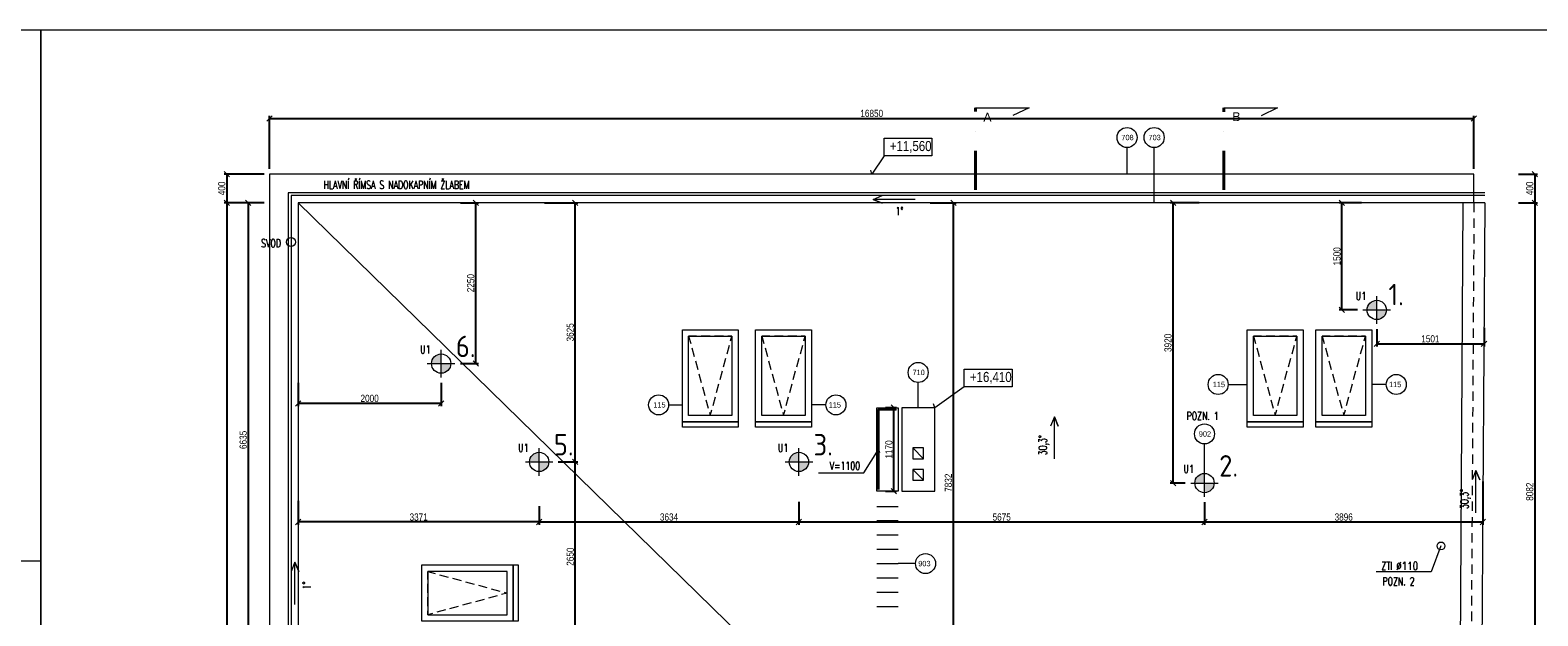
# Model space of a CAD drawing. Header units: millimetres. Extents: x -300958 to -108039, y 30118 to 292543.
# Tile 254 of 256: x -205383 to -184289, y 193593 to 201782. Entities that reach past the tile are written whole.
import ezdxf
from ezdxf.enums import TextEntityAlignment as Align

# ---------------------------------------------------------------- set-up
doc = ezdxf.new("R2010")
doc.units = ezdxf.units.MM
doc.header["$MEASUREMENT"] = 0
for name, pattern in [('ACAD_ISO05W100', [33, 24, -3, 0, -3, 0, -3]), ('DGN Style 2', [879.857395, 527.914437, -351.942958]), ('DGN Style 4', [1094.119168, 546.717885, -273.358943, 0.683397, -273.358943]), ('HIDDEN', [0.375, 0.25, -0.125])]:
    doc.linetypes.add(name, pattern=pattern)
doc.layers.get('0').update_dxf_attribs({"lineweight": 13})
doc.layers.get('Defpoints').update_dxf_attribs({"color": 3, "lineweight": 13})
for name, color, linetype, lineweight in [('dims', 7, 'Continuous', 9), ('legenda', 7, 'Continuous', 13), ('Materiály', 1, 'Continuous', 13), ('navrh', 1, 'Continuous', 9), ('popis', 7, 'Continuous', 9), ('PSV', 7, 'Continuous', 13), ('RAMECEK', 7, 'Continuous', 0), ('rez', 7, 'Continuous', 13), ('tenka', 7, 'Continuous', 13), ('TOPWET s.r.o. - kotevní body', 12, 'Continuous', 18), ('TOPWET s.r.o. - popisky', 12, 'Continuous', 18), ('výškové kóty', 7, 'Continuous', 13), ('zařizovací předměty', 7, 'Continuous', 9)]:
    doc.layers.add(name, color=color, linetype=linetype, lineweight=lineweight)
doc.styles.add('GENERATED_STYLE_8', font='arial.ttf')
doc.styles.add('ISOCPEUR', font='isocpeur.ttf')
doc.styles.add('STYLE-0', font='ARIALN.TTF')
doc.styles.add('Style-Arial', font='arial.ttf')
doc.dimstyles.new('arch', dxfattribs={"dimscale": 50, "dimtxt": 2.5, "dimasz": 2.5, "dimexe": 1.25, "dimexo": 0.9, "dimtad": 1, "dimdec": 0, "dimtxsty": 'STYLE-0', "dimblk": 'ARCHTICK', "dimcen": 2.5, "dimadec": 0, "dimazin": 0, "dimtfac": 1, "dimtdec": 0, "dimtmove": 2, "dimatfit": 3, "dimldrblk": 'ARCHTICK', "dimfxl": 0, "dimarcsym": 0})

# ---------------------------------------------------------------- blocks, each defined once
blk = doc.blocks.new('*U49')
at = {"layer": 'RAMECEK', "linetype": 'Continuous', "lineweight": 0}
blk.add_line((15750, 3712), (15450, 3712), dxfattribs=at)
at = {"layer": 'RAMECEK', "linetype": 'Continuous', "lineweight": 0, "flags": 128}
blk.add_lwpolyline([(-15750, -11138), (15750, -11138), (15750, 11137), (-15750, 11137)], close=True, dxfattribs=at)
blk = doc.blocks.new('_ArchTick')
at = {"color": 0, "linetype": 'ByBlock', "flags": 128}
blk.add_lwpolyline([(-0.5, -0.5), (0.5, 0.5)], dxfattribs=at)
blk = doc.blocks.new('*D2226')
at = {"layer": 'Defpoints', "color": 0, "linetype": 'Continuous'}
for p in [(-185183, 200548), (-202033, 199770), (-185183, 199770)]:
    blk.add_point(p, dxfattribs=at)
at = {"layer": 'dims', "color": 0, "linetype": 'Continuous', "lineweight": -2}
for p, q in [((-202033, 199845), (-202033, 200585)), ((-202033, 200548), (-185183, 200548)), ((-185183, 199845), (-185183, 200585))]:
    blk.add_line(p, q, dxfattribs=at)
at = {"layer": 'dims', "color": 0, "linetype": 'Continuous', "lineweight": -2, "xscale": 75, "yscale": 75, "zscale": 75, "rotation": 180}
blk.add_blockref('_ArchTick', (-202033, 200548), dxfattribs=at)
at = {"layer": 'dims', "color": 0, "linetype": 'Continuous', "lineweight": -2, "xscale": 75, "yscale": 75, "zscale": 75}
blk.add_blockref('_ArchTick', (-185183, 200548), dxfattribs=at)
at = {"layer": 'dims', "color": 0, "linetype": 'Continuous', "insert": (-193608, 200618), "char_height": 100, "attachment_point": 5, "style": 'STYLE-0'}
blk.add_mtext('16850', dxfattribs=at)
blk = doc.blocks.new('*U7')
at = {"layer": 'rez', "linetype": 'DGN Style 4', "lineweight": 40}
blk.add_line((-376, 574), (-376, -574), dxfattribs=at)
at = {"layer": 'rez', "linetype": 'Continuous', "lineweight": 0, "flags": 128}
blk.add_lwpolyline([(-376, -574), (376, -574), (146, -464)], dxfattribs=at)
blk = doc.blocks.new('*D2290')
at = {"layer": 'Defpoints', "color": 0, "linetype": 'Continuous'}
for p in [(-202033, 199370), (-202333, 192735), (-202033, 192735)]:
    blk.add_point(p, dxfattribs=at)
at = {"layer": 'dims', "color": 0, "linetype": 'Continuous', "lineweight": -2}
for p, q in [((-202108, 199370), (-202370, 199370)), ((-202333, 199370), (-202333, 192735)), ((-202108, 192735), (-202370, 192735))]:
    blk.add_line(p, q, dxfattribs=at)
at = {"layer": 'dims', "color": 0, "linetype": 'Continuous', "lineweight": -2, "xscale": 75, "yscale": 75, "zscale": 75}
for p, rotation in [((-202333, 199370), 90), ((-202333, 192735), 270)]:
    blk.add_blockref('_ArchTick', p, dxfattribs=dict(at, rotation=rotation))
at = {"layer": 'dims', "color": 0, "linetype": 'Continuous', "insert": (-202402, 196053), "char_height": 100, "attachment_point": 5, "rotation": 90, "style": 'STYLE-0'}
blk.add_mtext('6635', dxfattribs=at)
blk = doc.blocks.new('*D2292')
at = {"layer": 'Defpoints', "color": 0, "linetype": 'Continuous'}
for p in [(-202033, 199370), (-202633, 181920), (-202033, 181920)]:
    blk.add_point(p, dxfattribs=at)
at = {"layer": 'dims', "color": 0, "linetype": 'Continuous', "lineweight": -2}
for p, q in [((-202108, 199370), (-202670, 199370)), ((-202633, 199370), (-202633, 181920)), ((-202108, 181920), (-202670, 181920))]:
    blk.add_line(p, q, dxfattribs=at)
at = {"layer": 'dims', "color": 0, "linetype": 'Continuous', "lineweight": -2, "xscale": 75, "yscale": 75, "zscale": 75}
for p, rotation in [((-202633, 199370), 90), ((-202633, 181920), 270)]:
    blk.add_blockref('_ArchTick', p, dxfattribs=dict(at, rotation=rotation))
at = {"layer": 'dims', "color": 0, "linetype": 'Continuous', "insert": (-202702, 190645), "char_height": 100, "attachment_point": 5, "rotation": 90, "style": 'STYLE-0'}
blk.add_mtext('17450', dxfattribs=at)
blk = doc.blocks.new('*D2298')
at = {"layer": 'Defpoints', "color": 0, "linetype": 'Continuous'}
for p in [(-202033, 199770), (-202633, 199370), (-202033, 199370)]:
    blk.add_point(p, dxfattribs=at)
at = {"layer": 'dims', "color": 0, "linetype": 'Continuous', "lineweight": -2}
for p, q in [((-202108, 199770), (-202670, 199770)), ((-202633, 199770), (-202633, 199370)), ((-202108, 199370), (-202670, 199370))]:
    blk.add_line(p, q, dxfattribs=at)
at = {"layer": 'dims', "color": 0, "linetype": 'Continuous', "lineweight": -2, "xscale": 75, "yscale": 75, "zscale": 75}
for p, rotation in [((-202633, 199770), 90), ((-202633, 199370), 270)]:
    blk.add_blockref('_ArchTick', p, dxfattribs=dict(at, rotation=rotation))
at = {"layer": 'dims', "color": 0, "linetype": 'Continuous', "insert": (-202702, 199570), "char_height": 100, "attachment_point": 5, "rotation": 90, "style": 'STYLE-0'}
blk.add_mtext('400', dxfattribs=at)
blk = doc.blocks.new('*D2302')
at = {"layer": 'Defpoints', "color": 0, "linetype": 'Continuous'}
for p in [(-184624, 199370), (-184624, 191288), (-184333, 191288)]:
    blk.add_point(p, dxfattribs=at)
at = {"layer": 'dims', "color": 0, "linetype": 'Continuous', "lineweight": -2}
for p, q in [((-184549, 199370), (-184295, 199370)), ((-184333, 199370), (-184333, 191288)), ((-184549, 191288), (-184295, 191288))]:
    blk.add_line(p, q, dxfattribs=at)
at = {"layer": 'dims', "color": 0, "linetype": 'Continuous', "lineweight": -2, "xscale": 75, "yscale": 75, "zscale": 75}
for p, rotation in [((-184333, 199370), 90), ((-184333, 191288), 270)]:
    blk.add_blockref('_ArchTick', p, dxfattribs=dict(at, rotation=rotation))
at = {"layer": 'dims', "color": 0, "linetype": 'Continuous', "insert": (-184402, 195329), "char_height": 100, "attachment_point": 5, "rotation": 90, "style": 'STYLE-0'}
blk.add_mtext('8082', dxfattribs=at)
blk = doc.blocks.new('*D2303')
at = {"layer": 'Defpoints', "color": 0, "linetype": 'Continuous'}
for p in [(-184633, 199770), (-184633, 199370), (-184333, 199370)]:
    blk.add_point(p, dxfattribs=at)
at = {"layer": 'dims', "color": 0, "linetype": 'Continuous', "lineweight": -2}
for p, q in [((-184558, 199770), (-184295, 199770)), ((-184333, 199770), (-184333, 199370)), ((-184558, 199370), (-184295, 199370))]:
    blk.add_line(p, q, dxfattribs=at)
at = {"layer": 'dims', "color": 0, "linetype": 'Continuous', "lineweight": -2, "xscale": 75, "yscale": 75, "zscale": 75}
for p, rotation in [((-184333, 199770), 90), ((-184333, 199370), 270)]:
    blk.add_blockref('_ArchTick', p, dxfattribs=dict(at, rotation=rotation))
at = {"layer": 'dims', "color": 0, "linetype": 'Continuous', "insert": (-184402, 199570), "char_height": 100, "attachment_point": 5, "rotation": 90, "style": 'STYLE-0'}
blk.add_mtext('400', dxfattribs=at)
blk = doc.blocks.new('Kotevní bod')
at = {"layer": 'TOPWET s.r.o. - kotevní body'}
h = blk.add_hatch(color=256, dxfattribs=at)
h.paths.add_polyline_path([(0, 0), (0, 112.5, 0.41421356), (-112.5, 0)])
h.paths.add_polyline_path([(112.5, 0), (0, 0), (0, -112.5, 0.41421356)])
for p, q in [((-161.25, 0), (161.25, 0)), ((0, -161.25), (0, 161.25))]:
    blk.add_line(p, q, dxfattribs=at)
blk.add_circle((0, 0), 112.5, dxfattribs=at)
blk = doc.blocks.new('*D2087')
at = {"layer": 'Defpoints', "color": 0, "linetype": 'Continuous'}
for p in [(-199439, 199370), (-199149, 199370), (-199439, 197120)]:
    blk.add_point(p, dxfattribs=at)
at = {"layer": 'dims', "color": 0, "linetype": 'Continuous', "lineweight": -2}
for p, q in [((-199364, 199370), (-199112, 199370)), ((-199149, 197120), (-199149, 199370)), ((-199364, 197120), (-199112, 197120))]:
    blk.add_line(p, q, dxfattribs=at)
at = {"layer": 'dims', "color": 0, "linetype": 'Continuous', "lineweight": -2, "xscale": 75, "yscale": 75, "zscale": 75}
for p, rotation in [((-199149, 199370), 90), ((-199149, 197120), 270)]:
    blk.add_blockref('_ArchTick', p, dxfattribs=dict(at, rotation=rotation))
at = {"layer": 'dims', "color": 0, "linetype": 'Continuous', "insert": (-199219, 198245), "char_height": 100, "attachment_point": 5, "rotation": 90, "style": 'STYLE-0'}
blk.add_mtext('2250', dxfattribs=at)
blk = doc.blocks.new('*D2088')
at = {"layer": 'Defpoints', "color": 0, "linetype": 'Continuous'}
for p in [(-201633, 196926), (-199633, 196926), (-201633, 196563)]:
    blk.add_point(p, dxfattribs=at)
at = {"layer": 'dims', "color": 0, "linetype": 'Continuous', "lineweight": -2}
for p, q in [((-201633, 196851), (-201633, 196526)), ((-199633, 196851), (-199633, 196526)), ((-199633, 196563), (-201633, 196563))]:
    blk.add_line(p, q, dxfattribs=at)
at = {"layer": 'dims', "color": 0, "linetype": 'Continuous', "lineweight": -2, "xscale": 75, "yscale": 75, "zscale": 75, "rotation": 180}
blk.add_blockref('_ArchTick', (-201633, 196563), dxfattribs=at)
at = {"layer": 'dims', "color": 0, "linetype": 'Continuous', "lineweight": -2, "xscale": 75, "yscale": 75, "zscale": 75}
blk.add_blockref('_ArchTick', (-199633, 196563), dxfattribs=at)
at = {"layer": 'dims', "color": 0, "linetype": 'Continuous', "insert": (-200633, 196633), "char_height": 100, "attachment_point": 5, "style": 'STYLE-0'}
blk.add_mtext('2000', dxfattribs=at)
blk = doc.blocks.new('*D2089')
at = {"layer": 'Defpoints', "color": 0, "linetype": 'Continuous'}
for p in [(-198261, 199370), (-197756, 199370), (-198068, 195745)]:
    blk.add_point(p, dxfattribs=at)
at = {"layer": 'dims', "color": 0, "linetype": 'Continuous', "lineweight": -2}
for p, q in [((-198186, 199370), (-197718, 199370)), ((-197756, 195745), (-197756, 199370)), ((-197993, 195745), (-197718, 195745))]:
    blk.add_line(p, q, dxfattribs=at)
at = {"layer": 'dims', "color": 0, "linetype": 'Continuous', "lineweight": -2, "xscale": 75, "yscale": 75, "zscale": 75}
for p, rotation in [((-197756, 199370), 90), ((-197756, 195745), 270)]:
    blk.add_blockref('_ArchTick', p, dxfattribs=dict(at, rotation=rotation))
at = {"layer": 'dims', "color": 0, "linetype": 'Continuous', "insert": (-197826, 197557), "char_height": 100, "attachment_point": 5, "rotation": 90, "style": 'STYLE-0'}
blk.add_mtext('3625', dxfattribs=at)
blk = doc.blocks.new('*D2090')
at = {"layer": 'Defpoints', "color": 0, "linetype": 'Continuous'}
for p in [(-201633, 195275), (-198261, 195200), (-201633, 194905)]:
    blk.add_point(p, dxfattribs=at)
at = {"layer": 'dims', "color": 0, "linetype": 'Continuous', "lineweight": -2}
for p, q in [((-201633, 195200), (-201633, 194867)), ((-198261, 195125), (-198261, 194867)), ((-198261, 194905), (-201633, 194905))]:
    blk.add_line(p, q, dxfattribs=at)
at = {"layer": 'dims', "color": 0, "linetype": 'Continuous', "lineweight": -2, "xscale": 75, "yscale": 75, "zscale": 75, "rotation": 180}
blk.add_blockref('_ArchTick', (-201633, 194905), dxfattribs=at)
at = {"layer": 'dims', "color": 0, "linetype": 'Continuous', "lineweight": -2, "xscale": 75, "yscale": 75, "zscale": 75}
blk.add_blockref('_ArchTick', (-198261, 194905), dxfattribs=at)
at = {"layer": 'dims', "color": 0, "linetype": 'Continuous', "insert": (-199947, 194974), "char_height": 100, "attachment_point": 5, "style": 'STYLE-0'}
blk.add_mtext('3371', dxfattribs=at)
blk = doc.blocks.new('*D2091')
at = {"layer": 'Defpoints', "color": 0, "linetype": 'Continuous'}
for p in [(-187030, 199370), (-186683, 199370), (-186736, 197870)]:
    blk.add_point(p, dxfattribs=at)
at = {"layer": 'dims', "color": 0, "linetype": 'Continuous', "lineweight": -2}
for p, q in [((-186758, 199370), (-187067, 199370)), ((-187030, 197870), (-187030, 199370)), ((-186811, 197870), (-187067, 197870))]:
    blk.add_line(p, q, dxfattribs=at)
at = {"layer": 'dims', "color": 0, "linetype": 'Continuous', "lineweight": -2, "xscale": 75, "yscale": 75, "zscale": 75}
for p, rotation in [((-187030, 199370), 90), ((-187030, 197870), 270)]:
    blk.add_blockref('_ArchTick', p, dxfattribs=dict(at, rotation=rotation))
at = {"layer": 'dims', "color": 0, "linetype": 'Continuous', "insert": (-187099, 198620), "char_height": 100, "attachment_point": 5, "rotation": 90, "style": 'STYLE-0'}
blk.add_mtext('1500', dxfattribs=at)
blk = doc.blocks.new('*D2092')
at = {"layer": 'Defpoints', "color": 0, "linetype": 'Continuous'}
for p in [(-186543, 197676), (-185042, 197693), (-185042, 197396)]:
    blk.add_point(p, dxfattribs=at)
at = {"layer": 'dims', "color": 0, "linetype": 'Continuous', "lineweight": -2}
for p, q in [((-186543, 197601), (-186543, 197359)), ((-185042, 197618), (-185042, 197359)), ((-186543, 197396), (-185042, 197396))]:
    blk.add_line(p, q, dxfattribs=at)
at = {"layer": 'dims', "color": 0, "linetype": 'Continuous', "lineweight": -2, "xscale": 75, "yscale": 75, "zscale": 75, "rotation": 180}
blk.add_blockref('_ArchTick', (-186543, 197396), dxfattribs=at)
at = {"layer": 'dims', "color": 0, "linetype": 'Continuous', "lineweight": -2, "xscale": 75, "yscale": 75, "zscale": 75}
blk.add_blockref('_ArchTick', (-185042, 197396), dxfattribs=at)
at = {"layer": 'dims', "color": 0, "linetype": 'Continuous', "insert": (-185792, 197466), "char_height": 100, "attachment_point": 5, "style": 'STYLE-0'}
blk.add_mtext('1501', dxfattribs=at)
blk = doc.blocks.new('*D2104')
at = {"layer": 'Defpoints', "color": 0, "linetype": 'Continuous'}
for p in [(-198068, 195745), (-197756, 195745), (-198068, 193095)]:
    blk.add_point(p, dxfattribs=at)
at = {"layer": 'dims', "color": 0, "linetype": 'Continuous', "lineweight": -2}
for p, q in [((-197993, 195745), (-197718, 195745)), ((-197756, 193095), (-197756, 195745)), ((-197993, 193095), (-197718, 193095))]:
    blk.add_line(p, q, dxfattribs=at)
at = {"layer": 'dims', "color": 0, "linetype": 'Continuous', "lineweight": -2, "xscale": 75, "yscale": 75, "zscale": 75}
for p, rotation in [((-197756, 195745), 90), ((-197756, 193095), 270)]:
    blk.add_blockref('_ArchTick', p, dxfattribs=dict(at, rotation=rotation))
at = {"layer": 'dims', "color": 0, "linetype": 'Continuous', "insert": (-197826, 194420), "char_height": 100, "attachment_point": 5, "rotation": 90, "style": 'STYLE-0'}
blk.add_mtext('2650', dxfattribs=at)
blk = doc.blocks.new('*D2106')
at = {"layer": 'Defpoints', "color": 0, "linetype": 'Continuous'}
for p in [(-185057, 195548), (-188953, 195256), (-185057, 194905)]:
    blk.add_point(p, dxfattribs=at)
at = {"layer": 'dims', "color": 0, "linetype": 'Continuous', "lineweight": -2}
for p, q in [((-185057, 195473), (-185057, 194867)), ((-188953, 195181), (-188953, 194867)), ((-188953, 194905), (-185057, 194905))]:
    blk.add_line(p, q, dxfattribs=at)
at = {"layer": 'dims', "color": 0, "linetype": 'Continuous', "lineweight": -2, "xscale": 75, "yscale": 75, "zscale": 75, "rotation": 180}
blk.add_blockref('_ArchTick', (-188953, 194905), dxfattribs=at)
at = {"layer": 'dims', "color": 0, "linetype": 'Continuous', "lineweight": -2, "xscale": 75, "yscale": 75, "zscale": 75}
blk.add_blockref('_ArchTick', (-185057, 194905), dxfattribs=at)
at = {"layer": 'dims', "color": 0, "linetype": 'Continuous', "insert": (-187005, 194974), "char_height": 100, "attachment_point": 5, "style": 'STYLE-0'}
blk.add_mtext('3896', dxfattribs=at)
blk = doc.blocks.new('*D2107')
at = {"layer": 'Defpoints', "color": 0, "linetype": 'Continuous'}
for p in [(-189393, 199370), (-188953, 199370), (-189146, 195450)]:
    blk.add_point(p, dxfattribs=at)
at = {"layer": 'dims', "color": 0, "linetype": 'Continuous', "lineweight": -2}
for p, q in [((-189028, 199370), (-189431, 199370)), ((-189393, 195450), (-189393, 199370)), ((-189221, 195450), (-189431, 195450))]:
    blk.add_line(p, q, dxfattribs=at)
at = {"layer": 'dims', "color": 0, "linetype": 'Continuous', "lineweight": -2, "xscale": 75, "yscale": 75, "zscale": 75}
for p, rotation in [((-189393, 199370), 90), ((-189393, 195450), 270)]:
    blk.add_blockref('_ArchTick', p, dxfattribs=dict(at, rotation=rotation))
at = {"layer": 'dims', "color": 0, "linetype": 'Continuous', "insert": (-189463, 197410), "char_height": 100, "attachment_point": 5, "rotation": 90, "style": 'STYLE-0'}
blk.add_mtext('3920', dxfattribs=at)
blk = doc.blocks.new('*D2108')
at = {"layer": 'Defpoints', "color": 0, "linetype": 'Continuous'}
for p in [(-198261, 195200), (-194627, 195200), (-194627, 194905)]:
    blk.add_point(p, dxfattribs=at)
at = {"layer": 'dims', "color": 0, "linetype": 'Continuous', "lineweight": -2}
for p, q in [((-198261, 195125), (-198261, 194867)), ((-194627, 195125), (-194627, 194867)), ((-198261, 194905), (-194627, 194905))]:
    blk.add_line(p, q, dxfattribs=at)
at = {"layer": 'dims', "color": 0, "linetype": 'Continuous', "lineweight": -2, "xscale": 75, "yscale": 75, "zscale": 75, "rotation": 180}
blk.add_blockref('_ArchTick', (-198261, 194905), dxfattribs=at)
at = {"layer": 'dims', "color": 0, "linetype": 'Continuous', "lineweight": -2, "xscale": 75, "yscale": 75, "zscale": 75}
blk.add_blockref('_ArchTick', (-194627, 194905), dxfattribs=at)
at = {"layer": 'dims', "color": 0, "linetype": 'Continuous', "insert": (-196444, 194974), "char_height": 100, "attachment_point": 5, "style": 'STYLE-0'}
blk.add_mtext('3634', dxfattribs=at)
blk = doc.blocks.new('*D2110')
at = {"layer": 'Defpoints', "color": 0, "linetype": 'Continuous'}
for p in [(-192865, 199370), (-192466, 199370), (-192671, 191538)]:
    blk.add_point(p, dxfattribs=at)
at = {"layer": 'dims', "color": 0, "linetype": 'Continuous', "lineweight": -2}
for p, q in [((-192790, 199370), (-192428, 199370)), ((-192466, 191538), (-192466, 199370)), ((-192596, 191538), (-192428, 191538))]:
    blk.add_line(p, q, dxfattribs=at)
at = {"layer": 'dims', "color": 0, "linetype": 'Continuous', "lineweight": -2, "xscale": 75, "yscale": 75, "zscale": 75}
for p, rotation in [((-192466, 199370), 90), ((-192466, 191538), 270)]:
    blk.add_blockref('_ArchTick', p, dxfattribs=dict(at, rotation=rotation))
at = {"layer": 'dims', "color": 0, "linetype": 'Continuous', "insert": (-192536, 195454), "char_height": 100, "attachment_point": 5, "rotation": 90, "style": 'STYLE-0'}
blk.add_mtext('7832', dxfattribs=at)
blk = doc.blocks.new('*D2111')
at = {"layer": 'Defpoints', "color": 0, "linetype": 'Continuous'}
for p in [(-194627, 195260), (-188953, 195256), (-188953, 194905)]:
    blk.add_point(p, dxfattribs=at)
at = {"layer": 'dims', "color": 0, "linetype": 'Continuous', "lineweight": -2}
for p, q in [((-194627, 195185), (-194627, 194867)), ((-188953, 195181), (-188953, 194867)), ((-194627, 194905), (-188953, 194905))]:
    blk.add_line(p, q, dxfattribs=at)
at = {"layer": 'dims', "color": 0, "linetype": 'Continuous', "lineweight": -2, "xscale": 75, "yscale": 75, "zscale": 75, "rotation": 180}
blk.add_blockref('_ArchTick', (-194627, 194905), dxfattribs=at)
at = {"layer": 'dims', "color": 0, "linetype": 'Continuous', "lineweight": -2, "xscale": 75, "yscale": 75, "zscale": 75}
blk.add_blockref('_ArchTick', (-188953, 194905), dxfattribs=at)
at = {"layer": 'dims', "color": 0, "linetype": 'Continuous', "insert": (-191790, 194974), "char_height": 100, "attachment_point": 5, "style": 'STYLE-0'}
blk.add_mtext('5675', dxfattribs=at)
blk = doc.blocks.new('*D2118')
at = {"layer": 'Defpoints', "color": 0, "linetype": 'Continuous'}
for p in [(-193492, 196504), (-193298, 196504), (-193492, 195334)]:
    blk.add_point(p, dxfattribs=at)
at = {"layer": 'dims', "color": 0, "linetype": 'Continuous', "lineweight": -2}
for p, q in [((-193417, 196504), (-193260, 196504)), ((-193298, 195334), (-193298, 196504)), ((-193417, 195334), (-193260, 195334))]:
    blk.add_line(p, q, dxfattribs=at)
at = {"layer": 'dims', "color": 0, "linetype": 'Continuous', "lineweight": -2, "xscale": 75, "yscale": 75, "zscale": 75}
for p, rotation in [((-193298, 196504), 90), ((-193298, 195334), 270)]:
    blk.add_blockref('_ArchTick', p, dxfattribs=dict(at, rotation=rotation))
at = {"layer": 'dims', "color": 0, "linetype": 'Continuous', "insert": (-193368, 195919), "char_height": 100, "attachment_point": 5, "rotation": 90, "style": 'STYLE-0'}
blk.add_mtext('1170', dxfattribs=at)

msp = doc.modelspace()

# ---------------------------------------------------------------- linework, layer by layer
at = {"layer": 'Materiály', "linetype": 'Continuous'}
msp.add_line((-185032.6, 199370), (-185132.6, 183090), dxfattribs=at)
at = {"layer": 'navrh', "linetype": 'HIDDEN', "lineweight": 9, "ltscale": 500, "flags": 128}
for points in [[(-195564.2, 197505), (-195564.2, 196394), (-196170.2, 196394), (-196170.2, 197505), (-195867.2, 196394), (-195564.2, 197505), (-196170.2, 197505)], [(-194539.5, 197505), (-194539.5, 196394), (-195145.5, 196394), (-195145.5, 197505), (-194842.5, 196394), (-194539.5, 197505), (-195145.5, 197505)], [(-187660.6, 197505), (-187660.6, 196394), (-188266.6, 196394), (-188266.6, 197505), (-187963.6, 196394), (-187660.6, 197505), (-188266.6, 197505)], [(-186700.4, 197505), (-186700.4, 196394), (-187306.4, 196394), (-187306.4, 197505), (-187003.4, 196394), (-186700.4, 197505), (-187306.4, 197505)], [(-199820.5, 193607.6), (-198709.6, 193607.6), (-198709.6, 194213.6), (-199820.5, 194213.6), (-198709.6, 193910.6), (-199820.5, 193607.6), (-199820.5, 194213.6)]]:
    msp.add_lwpolyline(points, dxfattribs=at)
at = {"layer": 'navrh', "linetype": 'Continuous', "lineweight": 30, "flags": 128}
msp.add_lwpolyline([(-193514.2, 195359.6), (-193514.2, 196478), (-193264.2, 196478)], dxfattribs=at)
at = {"layer": 'PSV', "linetype": 'Continuous', "lineweight": 0}
for p, q in [((-190036, 199770), (-190036, 200141.3)), ((-189657.2, 199370), (-189657.2, 200141.3)), ((-192958.4, 196503), (-192958.4, 196855.6)), ((-188621.7, 196828), (-188353.6, 196828)), ((-186409.7, 196828), (-186613.4, 196828)), ((-196449.5, 196543), (-196257.2, 196543)), ((-194248.7, 196543), (-194452.5, 196543)), ((-188952.6, 195643.5), (-188952.6, 195996.1)), ((-192995.5, 194323.5), (-193239.2, 194323.5))]:
    msp.add_line(p, q, dxfattribs=at)
for centre in [(-190036, 200281.3), (-189657.2, 200281.3), (-192958.4, 196995.7), (-188761.7, 196828), (-186269.6, 196828), (-196589.5, 196543), (-194108.7, 196543), (-188952.6, 196136.2), (-192855.4, 194323.5)]:
    msp.add_circle(centre, 140.1, dxfattribs=at)
at = {"layer": 'tenka', "linetype": 'ACAD_ISO05W100', "lineweight": 0, "ltscale": 25}
msp.add_line((-185182.6, 199370), (-185182.6, 199770), dxfattribs=at)
at = {"layer": 'tenka', "linetype": 'Continuous'}
for p, q in [((-185382.2, 191287.5), (-185332.6, 199370)), ((-193539.2, 195123.5), (-193239.2, 195123.5)), ((-193539.2, 194923.5), (-193239.2, 194923.5)), ((-193539.2, 194723.5), (-193239.2, 194723.5)), ((-193539.2, 194523.5), (-193239.2, 194523.5)), ((-193539.2, 194323.5), (-193239.2, 194323.5)), ((-193539.2, 194123.5), (-193239.2, 194123.5)), ((-193539.2, 193923.5), (-193239.2, 193923.5)), ((-193539.2, 193723.5), (-193239.2, 193723.5))]:
    msp.add_line(p, q, dxfattribs=at)
at = {"layer": 'tenka', "linetype": 'Continuous', "lineweight": 0}
for p, q in [((-193032.6, 195940), (-192882.6, 195790)), ((-193032.6, 195640), (-192882.6, 195490))]:
    msp.add_line(p, q, dxfattribs=at)
at = {"layer": 'tenka', "linetype": 'Continuous', "flags": 128}
for points in [[(-185182.6, 199770), (-202032.6, 199770), (-202032.6, 181520), (-193982.6, 181520), (-193982.6, 182690), (-185282.6, 182690)], [(-185032.6, 199510), (-201772.6, 199510), (-201772.6, 181780), (-194242.6, 181780), (-194242.6, 182950), (-185132.6, 182950)], [(-185032.6, 199470), (-201732.6, 199470), (-201732.6, 181820), (-194282.6, 181820), (-194282.6, 182990), (-185132.6, 182990)], [(-185032.6, 199370), (-201632.6, 199370), (-201632.6, 181920), (-194382.6, 181920), (-194382.6, 183090), (-185132.6, 183090)], [(-193539.2, 196503), (-193239.2, 196503), (-193239.2, 195334.6), (-193539.2, 195334.6), (-193539.2, 196503)]]:
    msp.add_lwpolyline(points, dxfattribs=at)
at = {"layer": 'tenka', "linetype": 'Continuous'}
msp.add_lwpolyline([(-185082.2, 191287.2), (-189362.1, 191291.6), (-193358.5, 191287.4), (-201632.6, 199370)], dxfattribs=at)
at = {"layer": 'tenka', "linetype": 'Continuous', "lineweight": 0, "flags": 128}
for points in [[(-192999.4, 199416.6), (-193589.4, 199416.6), (-193460.5, 199361.5), (-193589.4, 199416.6), (-193460.5, 199471.7)], [(-191053.3, 195786), (-191053.3, 196376), (-190998.2, 196247.1), (-191053.3, 196376), (-191108.4, 196247.1)], [(-185154.5, 195033.7), (-185154.5, 195623.7), (-185099.4, 195494.7), (-185154.5, 195623.7), (-185209.6, 195494.7)], [(-201677.3, 193751.5), (-201677.3, 194341.5), (-201622.2, 194212.5), (-201677.3, 194341.5), (-201732.4, 194212.5)]]:
    msp.add_lwpolyline(points, dxfattribs=at)
at = {"layer": 'tenka', "linetype": 'DGN Style 2', "ltscale": 0.25}
msp.add_lwpolyline([(-185182.6, 199370), (-185282.6, 183090)], dxfattribs=at)
at = {"layer": 'tenka', "linetype": 'Continuous', "flags": 128}
for points in [[(-195477.2, 197592), (-195477.2, 196307), (-196257.2, 196307), (-196257.2, 197592)], [(-195564.2, 197505), (-195564.2, 196394), (-196170.2, 196394), (-196170.2, 197505)], [(-194452.5, 197592), (-194452.5, 196307), (-195232.5, 196307), (-195232.5, 197592)], [(-194539.5, 197505), (-194539.5, 196394), (-195145.5, 196394), (-195145.5, 197505)], [(-187573.6, 197592), (-187573.6, 196307), (-188353.6, 196307), (-188353.6, 197592)], [(-187660.6, 197505), (-187660.6, 196394), (-188266.6, 196394), (-188266.6, 197505)], [(-186613.4, 197592), (-186613.4, 196307), (-187393.4, 196307), (-187393.4, 197592)], [(-186700.4, 197505), (-186700.4, 196394), (-187306.4, 196394), (-187306.4, 197505)], [(-195477.2, 196307), (-195477.2, 196232.7), (-196257.2, 196232.7), (-196257.2, 196307)], [(-194452.5, 196307), (-194452.5, 196232.7), (-195232.5, 196232.7), (-195232.5, 196307)], [(-187573.6, 196307), (-187573.6, 196232.7), (-188353.6, 196232.7), (-188353.6, 196307)], [(-186613.4, 196307), (-186613.4, 196232.7), (-187393.4, 196232.7), (-187393.4, 196307)], [(-199907.5, 193520.6), (-198622.6, 193520.6), (-198622.6, 194300.6), (-199907.5, 194300.6)], [(-198622.6, 193520.6), (-198548.3, 193520.6), (-198548.3, 194300.6), (-198622.6, 194300.6)], [(-199820.5, 193607.6), (-198709.6, 193607.6), (-198709.6, 194213.6), (-199820.5, 194213.6)]]:
    msp.add_lwpolyline(points, close=True, dxfattribs=at)
at = {"layer": 'tenka', "linetype": 'Continuous', "lineweight": 0}
for points in [[(-193189.2, 195334.6), (-192727.6, 195334.6), (-192727.6, 196503), (-193189.2, 196503)], [(-192882.6, 195790), (-192882.6, 195940), (-193032.6, 195940), (-193032.6, 195790)], [(-192882.6, 195490), (-192882.6, 195640), (-193032.6, 195640), (-193032.6, 195490)]]:
    msp.add_lwpolyline(points, close=True, dxfattribs=at)
at = {"layer": 'tenka', "linetype": 'Continuous'}
for centre, radius in [((-201732.6, 198820), 62.5), ((-185643.9, 194570), 55)]:
    msp.add_circle(centre, radius, dxfattribs=at)
at = {"layer": 'výškové kóty', "linetype": 'Continuous', "lineweight": 0, "flags": 128}
for points in [[(-193436.2, 200273), (-192765.5, 200273), (-192765.5, 200023.4), (-193436.2, 200023.4)], [(-192315.4, 197044.2), (-191644.7, 197044.2), (-191644.7, 196794.6), (-192315.4, 196794.6)]]:
    msp.add_lwpolyline(points, close=True, dxfattribs=at)
for points in [[(-192801.9, 200023.4), (-193436.2, 200023.4), (-193607.6, 199770), (-193622.2, 199823.1)], [(-191681.1, 196794.6), (-192315.4, 196794.6), (-192727.6, 196503), (-192742.2, 196556.1)], [(-194355.2, 195593.7), (-193720.9, 195593.7), (-193514.2, 195918.8), (-193500.8, 195878.9)]]:
    msp.add_lwpolyline(points, dxfattribs=at)
at = {"layer": 'zařizovací předměty', "linetype": 'Continuous', "flags": 128}
msp.add_lwpolyline([(-185643.9, 194570), (-185782.2, 194208.3), (-186549.7, 194208.3)], dxfattribs=at)

# ---------------------------------------------------------------- block references
at = {"layer": 'RAMECEK', "linetype": 'Continuous', "lineweight": 0}
for p in [(-220982.6, 190645), (-189482.6, 190645)]:
    msp.add_blockref('*U49', p, dxfattribs=at)
at = {"layer": 'rez', "linetype": 'DGN Style 4', "lineweight": 40, "extrusion": (0, 0, -1), "rotation": 180}
for p in [(191781.5, 200124.2), (188306.5, 200122)]:
    msp.add_blockref('*U7', p, dxfattribs=at)
at = {"layer": 'TOPWET s.r.o. - kotevní body', "xscale": 1.200000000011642, "yscale": 1.200000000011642, "zscale": 1.2}
for p in [(-186542.6, 197870), (-199632.6, 197120), (-198261.1, 195745), (-194627.3, 195745), (-188952.6, 195450)]:
    msp.add_blockref('Kotevní bod', p, dxfattribs=at)

# ---------------------------------------------------------------- texts
at = {"layer": 'legenda', "linetype": 'Continuous', "lineweight": 0, "char_height": 112, "line_spacing_factor": 0.765173, "style": 'Style-Arial'}
for s, insert, attachment_point, rotation in [('{\\Fromans|c0;\\W0.71429;POZN. \\Fromans|c238;1}', (-189202.9, 196387.5), 4, 0.00116), ('{\\Fromans|c238;\\W0.71429;V=1100}', (-193770.5, 195691.1), 6, 359.99884), ('{\\Fromans|c0;\\W0.71429;POZN. \\Fromans|c238;2}', (-186462.6, 194074), 4, 0.00116)]:
    msp.add_mtext(s, dxfattribs=dict(at, insert=insert, attachment_point=attachment_point, rotation=rotation))
at = {"layer": 'popis', "linetype": 'Continuous', "char_height": 112, "attachment_point": 4, "line_spacing_factor": 0.765173, "style": 'Style-Arial'}
for s, insert, rotation in [('{\\Fromans|c238;\\W0.71429;HLAVNÍ ŘÍMSA S NADOKAPNÍM ŽLABEM}', (-201278.5, 199619.8), 0.00116), ('{\\Fromans|c238;\\W0.71429;1°}', (-193275.2, 199252.1), 0.00116), ('{\\Fromans|c238;\\W0.71429;SVOD}', (-202151.7, 198803.1), 0.00116), ('{\\Fromans|c238;\\W0.71429;30,3°}', (-191199, 195838), 90.00116), ('{\\Fromans|c238;\\W0.71429;30,3°}', (-185300.2, 195085.7), 90.00116), ('{\\Fromans|c238;\\W0.71429;1°}', (-201513.9, 193962.4), 90.00116)]:
    msp.add_mtext(s, dxfattribs=dict(at, insert=insert, rotation=rotation))
at = {"layer": 'PSV', "linetype": 'Continuous', "lineweight": 0, "style": 'STYLE-0'}
for s, p in [('708', (-190029.7, 200281.3)), ('703', (-189650.9, 200281.3)), ('710', (-192952.1, 196996.7)), ('115', (-188750.9, 196828)), ('115', (-186285.5, 196828)), ('115', (-196578.7, 196543)), ('115', (-194124.6, 196543)), ('902', (-188946.3, 196136.2)), ('903', (-192871.3, 194323.5))]:
    msp.add_text(s, height=75, dxfattribs=at).set_placement(p, align=Align.MIDDLE_CENTER)
at = {"layer": 'rez', "linetype": 'Continuous', "lineweight": 0, "char_height": 125, "attachment_point": 7, "style": 'GENERATED_STYLE_8'}
for s, insert, width in [('A', (-192047.6, 200501.6), 233.395), ('B', (-188563.9, 200510.1), 289.154)]:
    msp.add_mtext(s, dxfattribs=dict(at, insert=insert, width=width))
at = {"layer": 'TOPWET s.r.o. - popisky', "style": 'ISOCPEUR', "width": 0.9}
for s, p in [('1.', (-186378.6, 197935.6)), ('6.', (-199427, 197210.2)), ('5.', (-198055.6, 195835.2)), ('3.', (-194421.7, 195835.2)), ('2.', (-188747, 195540.2))]:
    msp.add_text(s, height=300, dxfattribs=at).set_placement(p)
at = {"layer": 'výškové kóty', "linetype": 'Continuous', "lineweight": 0, "char_height": 140, "width": 1046.843, "attachment_point": 1, "style": 'STYLE-0'}
for s, insert in [('+11,560', (-193355.7, 200232.1)), ('+16,410', (-192234.8, 197003.3))]:
    msp.add_mtext(s, dxfattribs=dict(at, insert=insert))
at = {"layer": 'zařizovací předměty', "linetype": 'Continuous', "char_height": 112, "attachment_point": 4, "rotation": 359.99884, "line_spacing_factor": 0.765173, "style": 'Style-Arial'}
for s, insert in [('{\\Fromans|c238;\\W0.71429;U\\W0.8;1}', (-186836.5, 198067)), ('{\\Fromans|c238;\\W0.71429;U\\W0.8;1}', (-199926.5, 197317)), ('{\\Fromans|c238;\\W0.71429;U\\W0.8;1}', (-198555, 195942)), ('{\\Fromans|c238;\\W0.71429;U\\W0.8;1}', (-194921.2, 195942)), ('{\\Fromans|c238;\\W0.71429;U\\W0.8;1}', (-189246.5, 195647)), ('{\\Fromans|c238;\\W0.71429;ZTI \\W0.8;%%C110}', (-186476.6, 194290.3))]:
    msp.add_mtext(s, dxfattribs=dict(at, insert=insert))

# ---------------------------------------------------------------- dimensions: what is measured, and where the dimension line sits
at = {"layer": 'dims', "linetype": 'Continuous'}
for base, p1, p2, picture, middle in [((-185182.6, 200547.7), (-202032.6, 199770), (-185182.6, 199770), '*D2226', (-193607.6, 200617.5)), ((-185041.9, 197396.1), (-186542.6, 197676.5), (-185041.9, 197693.1), '*D2092', (-185792.3, 197465.9)), ((-201632.6, 196563.4), (-199632.6, 196926.5), (-201632.6, 196926.5), '*D2088', (-200632.6, 196633.2)), ((-185056.8, 194904.6), (-188952.6, 195256.5), (-185056.8, 195548.1), '*D2106', (-187004.7, 194974.4)), ((-201632.5916, 194904.5887), (-198261.1292, 195200.4567), (-201632.5916, 195275.4567), '*D2090', (-199946.8604, 194974.396)), ((-194627.3, 194904.6), (-198261.1, 195200.5), (-194627.3, 195200.5), '*D2108', (-196444.2, 194974.4)), ((-188952.6, 194904.6), (-194627.3, 195260.1), (-188952.6, 195256.5), '*D2111', (-191789.9, 194974.4))]:
    dim = msp.add_linear_dim(base=base, p1=p1, p2=p2, dimstyle='arch', override={"dimtxt": 2, "dimasz": 1.5, "dimexe": 0.75, "dimexo": 1.5, "dimgap": 0.375, "dimcen": 0.05}, dxfattribs=at)
    dim.commit()
    dim.dimension.update_dxf_attribs({"geometry": picture, "text_midpoint": middle})
for base, p1, p2, angle, picture, middle in [((-202632.6, 199370), (-202032.6, 199770), (-202032.6, 199370), 270, '*D2298', (-202702.4, 199570)), ((-184332.6, 199370), (-184632.6, 199770), (-184632.6, 199370), 270, '*D2303', (-184402.4, 199570)), ((-202632.6, 181920), (-202032.6, 199370), (-202032.6, 181920), 270, '*D2292', (-202702.4, 190645)), ((-202332.6, 192735.2), (-202032.6, 199370), (-202032.6, 192735.2), 270, '*D2290', (-202402.4, 196052.6)), ((-199149, 199370), (-199439.1, 197120), (-199439.1, 199370), 90, '*D2087', (-199218.8, 198245)), ((-197756, 199370), (-198067.6, 195745), (-198261.1, 199370), 90, '*D2089', (-197825.8, 197557.5)), ((-192465.9, 199370), (-192671.1, 191538), (-192864.6, 199370), 90, '*D2110', (-192535.7, 195454)), ((-189393.4, 199370), (-189146.1, 195450), (-188952.6, 199370), 90, '*D2107', (-189463.2, 197410)), ((-187029.6, 199370), (-186736.1, 197870), (-186682.6, 199370), 90, '*D2091', (-187099.4, 198620)), ((-184332.5888, 191287.5084), (-184624.1888, 199369.9893), (-184624.1888, 191287.5084), 270, '*D2302', (-184402.3961, 195328.7488)), ((-193297.8, 196504), (-193492.4, 195333.6), (-193492.4, 196504), 90, '*D2118', (-193367.6, 195918.8)), ((-197756, 195745), (-198067.6, 193095.4), (-198067.6, 195745), 90, '*D2104', (-197825.8, 194420.2))]:
    dim = msp.add_linear_dim(base=base, p1=p1, p2=p2, angle=angle, dimstyle='arch', override={"dimtxt": 2, "dimasz": 1.5, "dimexe": 0.75, "dimexo": 1.5, "dimgap": 0.375, "dimcen": 0.05}, dxfattribs=at)
    dim.commit()
    dim.dimension.update_dxf_attribs({"geometry": picture, "text_midpoint": middle})

doc.saveas('drawing.dxf')
